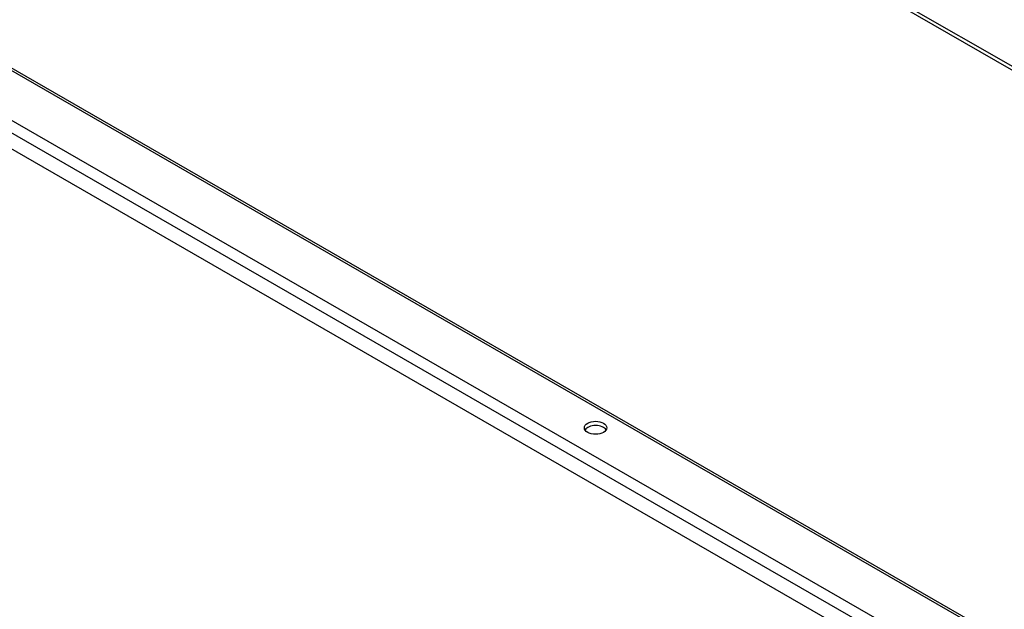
# Model space of a CAD drawing. Header units: inches. Extents: x 25 to 728, y 80 to 333.
# Tile 97 of 160: x 644 to 657, y 283 to 291. Entities that reach past the tile are written whole.
import ezdxf

# ---------------------------------------------------------------- set-up
doc = ezdxf.new("R2010")
doc.units = ezdxf.units.IN
doc.header["$MEASUREMENT"] = 0
doc.layers.add('Visible Edges(ANSI)', color=7, linetype='Continuous', lineweight=25)
doc.layers.add('Visible Tangent Edges(ANSI)', color=7, linetype='Continuous', lineweight=25)

msp = doc.modelspace()

# ---------------------------------------------------------------- linework, layer by layer
at = {"layer": 'Visible Edges(ANSI)'}
for p, q in [((619.575, 304.412), (668.632, 276.161)), ((668.703, 275.077), (618.793, 303.818))]:
    msp.add_line(p, q, dxfattribs=at)
msp.add_ellipse((651.604, 285.669), major_axis=(0.145, 0), ratio=0.575862, dxfattribs=at)
msp.add_ellipse((651.604, 285.614), major_axis=(0.145, 0), ratio=0.575862, start_param=0.339371, end_param=2.802222, dxfattribs=at)
at = {"layer": 'Visible Tangent Edges(ANSI)'}
for p, q in [((626.011, 308.108), (668.632, 283.564)), ((626.033, 308.146), (668.632, 283.615)), ((668.632, 276.128), (619.552, 304.391)), ((668.661, 275.31), (618.835, 304.003)), ((618.996, 304.071), (668.632, 275.488))]:
    msp.add_line(p, q, dxfattribs=at)

doc.saveas('drawing.dxf')
